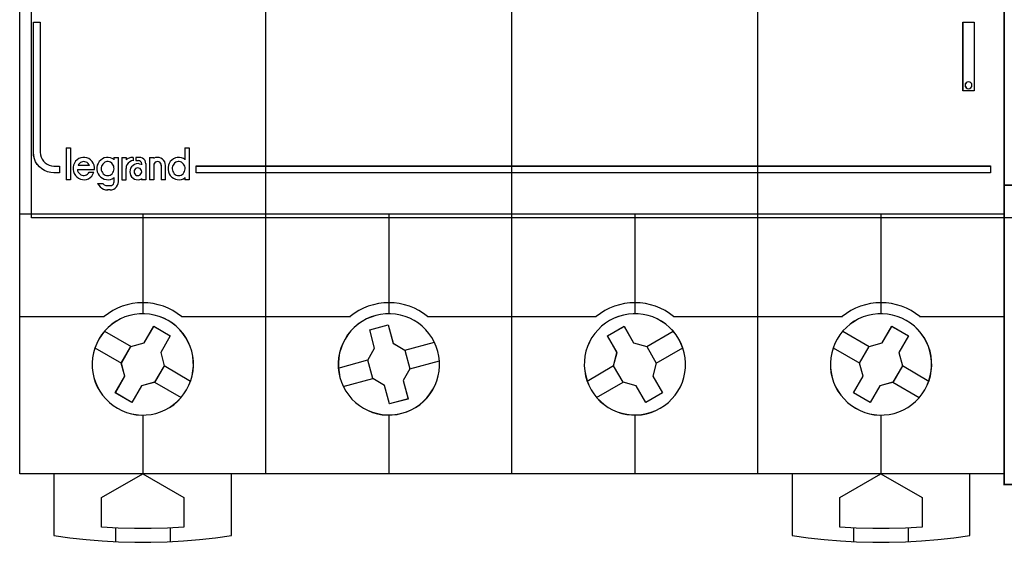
# Model space of a CAD drawing. Header units: millimetres. Extents: x 203 to 3426, y 719 to 2381.
# Tile 37 of 185: x 2516.5 to 2523.95, y 1110.63 to 1114.59. Entities that reach past the tile are written whole.
import ezdxf

# ---------------------------------------------------------------- set-up
doc = ezdxf.new("R2010")
doc.units = ezdxf.units.MM
doc.layers.add('45', color=7, linetype='Continuous')
doc.layers.add('E_Legrand_obudowy', color=7, linetype='Continuous')

# ---------------------------------------------------------------- blocks, each defined once
blk = doc.blocks.new('XL3 160 wnękowa 6x24M')
at = {"layer": 'E_Legrand_obudowy'}
blk.add_lwpolyline([(-215.641, -325.091), (215.545, -325.091), (215.545, -370.033), (-215.641, -370.033), (-215.641, -325.091)], dxfattribs=at)
blk = doc.blocks.new('FR304')
at = {"layer": '45', "color": 7}
for points in [[(53.997, 41.508), (72, 41.508), (72, 41.508), (72, -41.508), (72, -41.508), (53.997, -41.508), (53.997, -41.508), (35.994, -41.508), (35.994, -41.508), (18.003, -41.508), (18.003, -41.508), (0, -41.508), (0, -41.508), (0, 41.508), (0, 41.508), (18.003, 41.508), (18.003, 41.508), (35.994, 41.508), (35.994, 41.508), (53.997, 41.508), (53.997, 41.508)], [(53.995, 41.504), (71.996, 41.504), (71.996, -41.502), (53.995, -41.502), (35.995, -41.502), (18.006, -41.502), (0.005, -41.502), (0.005, 41.504), (18.006, 41.504), (35.995, 41.504), (53.995, 41.504)], [(1.01, -8.501), (1.502, -8.501), (1.502, -17.999), (1.52, -18.174), (1.561, -18.344), (1.637, -18.502), (1.736, -18.642), (1.865, -18.77), (2.005, -18.87), (2.163, -18.946), (2.333, -18.987), (2.509, -19.004), (2.901, -19.004), (2.901, -19.507), (2.509, -19.507), (2.275, -19.483), (2.04, -19.431), (1.818, -19.337), (1.619, -19.215), (1.444, -19.063), (1.291, -18.887), (1.168, -18.689), (1.075, -18.466), (1.022, -18.233), (1.01, -17.999), (1.01, -8.501)], [(68.99, -8.496), (69.801, -8.496), (69.801, -8.496), (69.801, -13.509), (69.801, -13.509), (68.99, -13.509), (68.99, -13.509), (68.99, -8.496), (68.99, -8.496)], [(68.995, -8.501), (69.798, -8.501), (69.798, -13.505), (68.995, -13.505), (68.995, -8.501)], [(6.432, -19.697), (6.521, -19.685), (6.609, -19.662), (6.686, -19.621), (6.757, -19.562), (6.816, -19.485), (6.864, -19.396), (6.887, -19.308), (6.905, -19.213), (6.893, -19.113), (6.875, -19.019), (6.834, -18.936), (6.787, -18.859), (6.728, -18.789), (6.651, -18.73), (6.562, -18.694), (6.479, -18.682), (6.384, -18.682), (6.302, -18.694), (6.219, -18.73), (6.142, -18.789), (6.071, -18.859), (6.024, -18.936), (5.988, -19.019), (5.964, -19.113), (5.964, -19.213), (5.97, -19.308), (6.006, -19.396), (6.047, -19.485), (6.106, -19.562), (6.177, -19.621), (6.26, -19.662), (6.343, -19.685), (6.432, -19.697)], [(11.628, -19.697), (11.717, -19.685), (11.8, -19.662), (11.883, -19.621), (11.953, -19.562), (12.013, -19.485), (12.054, -19.396), (12.09, -19.308), (12.095, -19.213), (12.095, -19.113), (12.072, -19.019), (12.036, -18.936), (11.983, -18.859), (11.918, -18.789), (11.841, -18.73), (11.758, -18.694), (11.67, -18.682), (11.581, -18.682), (11.492, -18.694), (11.409, -18.73), (11.332, -18.789), (11.273, -18.859), (11.226, -18.936), (11.179, -19.019), (11.161, -19.113), (11.155, -19.213), (11.173, -19.308), (11.196, -19.396), (11.238, -19.485), (11.297, -19.562), (11.374, -19.621), (11.451, -19.662), (11.539, -19.685), (11.628, -19.697)], [(8.921, -19.423), (8.903, -19.334), (8.861, -19.256), (8.802, -19.196), (8.724, -19.155), (8.641, -19.137), (8.552, -19.155), (8.48, -19.196), (8.421, -19.256), (8.373, -19.334), (8.367, -19.423), (8.373, -19.506), (8.421, -19.584), (8.48, -19.644), (8.552, -19.685), (8.641, -19.697), (8.724, -19.685), (8.802, -19.644), (8.861, -19.584), (8.903, -19.506), (8.921, -19.423)], [(12.212, -35.356), (12.382, -35.028), (12.517, -34.689), (12.61, -34.338), (12.681, -33.981), (12.71, -33.618), (12.704, -33.261), (12.663, -32.898), (12.587, -32.541), (12.476, -32.196), (12.329, -31.862), (12.154, -31.546), (11.949, -31.242), (11.709, -30.972), (11.451, -30.715), (11.164, -30.493), (10.86, -30.294), (10.532, -30.124), (10.192, -29.989), (9.841, -29.896), (9.496, -29.825), (9.121, -29.796), (8.764, -29.802), (8.401, -29.843), (8.044, -29.919), (7.698, -30.03), (7.365, -30.176), (7.048, -30.352), (6.75, -30.557), (6.475, -30.797), (6.217, -31.054), (5.995, -31.341), (5.796, -31.651), (5.632, -31.973), (5.491, -32.313), (5.397, -32.664), (5.327, -33.021), (5.298, -33.384), (5.304, -33.741), (5.345, -34.104), (5.421, -34.461), (5.532, -34.806), (5.678, -35.14), (5.854, -35.456), (6.065, -35.76), (6.299, -36.029), (6.557, -36.287), (6.844, -36.509), (7.154, -36.708), (7.476, -36.872), (7.815, -37.013), (8.167, -37.106), (8.524, -37.176), (8.887, -37.206), (9.244, -37.2), (9.613, -37.159), (9.964, -37.083), (10.31, -36.972), (10.643, -36.825), (10.959, -36.65), (11.264, -36.445), (11.533, -36.205), (11.791, -35.947), (12.013, -35.661), (12.212, -35.356)], [(12.208, -35.355), (12.377, -35.028), (12.512, -34.688), (12.605, -34.338), (12.675, -33.981), (12.705, -33.619), (12.699, -33.262), (12.658, -32.9), (12.582, -32.543), (12.471, -32.198), (12.325, -31.865), (12.149, -31.549), (11.944, -31.245), (11.705, -30.976), (11.447, -30.719), (11.161, -30.497), (10.857, -30.298), (10.529, -30.129), (10.19, -29.994), (9.839, -29.901), (9.494, -29.831), (9.12, -29.801), (8.763, -29.807), (8.401, -29.848), (8.044, -29.924), (7.699, -30.035), (7.366, -30.181), (7.05, -30.357), (6.752, -30.561), (6.477, -30.801), (6.22, -31.058), (5.997, -31.345), (5.799, -31.655), (5.635, -31.976), (5.494, -32.315), (5.401, -32.666), (5.331, -33.022), (5.302, -33.385), (5.307, -33.741), (5.348, -34.104), (5.424, -34.46), (5.535, -34.805), (5.682, -35.139), (5.857, -35.454), (6.068, -35.758), (6.301, -36.027), (6.559, -36.284), (6.845, -36.507), (7.155, -36.705), (7.477, -36.869), (7.816, -37.009), (8.167, -37.103), (8.524, -37.173), (8.886, -37.202), (9.243, -37.196), (9.611, -37.155), (9.962, -37.079), (10.307, -36.968), (10.64, -36.822), (10.956, -36.647), (11.26, -36.442), (11.529, -36.203), (11.787, -35.945), (12.009, -35.659), (12.208, -35.355)], [(30.58, -32.548), (30.469, -32.197), (30.323, -31.863), (30.147, -31.541), (29.936, -31.243), (29.708, -30.968), (29.438, -30.716), (29.163, -30.488), (28.847, -30.295), (28.525, -30.131), (28.197, -29.99), (27.84, -29.897), (27.483, -29.827), (27.12, -29.803), (26.757, -29.803), (26.394, -29.85), (26.042, -29.926), (25.697, -30.037), (25.363, -30.178), (25.047, -30.359), (24.743, -30.558), (24.467, -30.798), (24.216, -31.056), (23.987, -31.342), (23.794, -31.647), (23.63, -31.969), (23.496, -32.308), (23.396, -32.659), (23.326, -33.016), (23.302, -33.379), (23.302, -33.742), (23.349, -34.105), (23.419, -34.467), (23.536, -34.807), (23.677, -35.14), (23.859, -35.456), (24.063, -35.761), (24.298, -36.036), (24.561, -36.287), (24.848, -36.516), (25.153, -36.709), (25.475, -36.873), (25.814, -37.007), (26.16, -37.107), (26.517, -37.177), (26.88, -37.2), (27.243, -37.2), (27.606, -37.154), (27.957, -37.077), (28.303, -36.966), (28.636, -36.826), (28.952, -36.644), (29.257, -36.445), (29.532, -36.205), (29.79, -35.942), (30.012, -35.661), (30.205, -35.357), (30.381, -35.029), (30.504, -34.696), (30.615, -34.344), (30.674, -33.988), (30.709, -33.625), (30.697, -33.262), (30.662, -32.899), (30.58, -32.548)], [(30.577, -32.548), (30.466, -32.197), (30.319, -31.864), (30.144, -31.543), (29.933, -31.245), (29.705, -30.97), (29.436, -30.719), (29.162, -30.491), (28.846, -30.298), (28.524, -30.134), (28.197, -29.994), (27.84, -29.9), (27.483, -29.83), (27.121, -29.807), (26.758, -29.807), (26.395, -29.854), (26.045, -29.93), (25.7, -30.041), (25.366, -30.181), (25.05, -30.362), (24.746, -30.561), (24.471, -30.8), (24.22, -31.058), (23.992, -31.344), (23.799, -31.648), (23.635, -31.969), (23.501, -32.308), (23.401, -32.659), (23.331, -33.016), (23.308, -33.378), (23.308, -33.741), (23.354, -34.103), (23.425, -34.465), (23.542, -34.804), (23.682, -35.138), (23.863, -35.453), (24.068, -35.757), (24.302, -36.032), (24.565, -36.283), (24.852, -36.511), (25.156, -36.704), (25.477, -36.868), (25.816, -37.002), (26.161, -37.101), (26.518, -37.172), (26.881, -37.195), (27.243, -37.195), (27.606, -37.148), (27.957, -37.072), (28.302, -36.961), (28.635, -36.821), (28.951, -36.64), (29.255, -36.441), (29.53, -36.201), (29.787, -35.938), (30.009, -35.658), (30.202, -35.354), (30.378, -35.026), (30.501, -34.693), (30.612, -34.343), (30.67, -33.986), (30.705, -33.624), (30.694, -33.261), (30.659, -32.899), (30.577, -32.548)], [(48.205, -31.652), (48.006, -31.341), (47.783, -31.054), (47.526, -30.797), (47.251, -30.557), (46.952, -30.352), (46.636, -30.176), (46.302, -30.03), (45.957, -29.919), (45.6, -29.843), (45.237, -29.802), (44.879, -29.796), (44.516, -29.825), (44.159, -29.896), (43.808, -29.989), (43.468, -30.13), (43.146, -30.294), (42.836, -30.493), (42.555, -30.709), (42.298, -30.967), (42.057, -31.242), (41.853, -31.54), (41.671, -31.862), (41.531, -32.196), (41.413, -32.541), (41.337, -32.898), (41.302, -33.255), (41.291, -33.618), (41.326, -33.981), (41.39, -34.338), (41.49, -34.689), (41.618, -35.029), (41.788, -35.357), (41.987, -35.661), (42.216, -35.942), (42.467, -36.205), (42.748, -36.439), (43.041, -36.65), (43.363, -36.82), (43.691, -36.972), (44.036, -37.083), (44.399, -37.154), (44.751, -37.2), (45.12, -37.2), (45.483, -37.177), (45.84, -37.107), (46.191, -37.007), (46.525, -36.878), (46.853, -36.709), (47.157, -36.51), (47.444, -36.287), (47.701, -36.03), (47.941, -35.755), (48.146, -35.456), (48.322, -35.14), (48.468, -34.806), (48.574, -34.461), (48.656, -34.104), (48.697, -33.741), (48.703, -33.384), (48.673, -33.021), (48.603, -32.664), (48.509, -32.313), (48.369, -31.973), (48.205, -31.652)], [(48.202, -31.654), (48.003, -31.344), (47.781, -31.058), (47.524, -30.801), (47.249, -30.561), (46.951, -30.357), (46.635, -30.181), (46.301, -30.035), (45.956, -29.924), (45.6, -29.848), (45.237, -29.807), (44.881, -29.801), (44.518, -29.831), (44.161, -29.901), (43.81, -29.994), (43.471, -30.135), (43.15, -30.298), (42.84, -30.497), (42.559, -30.713), (42.302, -30.97), (42.062, -31.245), (41.857, -31.543), (41.676, -31.865), (41.536, -32.198), (41.419, -32.543), (41.343, -32.899), (41.308, -33.256), (41.296, -33.618), (41.331, -33.98), (41.395, -34.337), (41.495, -34.688), (41.623, -35.027), (41.793, -35.354), (41.992, -35.658), (42.22, -35.938), (42.471, -36.201), (42.752, -36.435), (43.044, -36.646), (43.366, -36.815), (43.693, -36.967), (44.038, -37.078), (44.401, -37.148), (44.752, -37.195), (45.12, -37.195), (45.483, -37.172), (45.84, -37.101), (46.19, -37.002), (46.524, -36.874), (46.851, -36.704), (47.155, -36.505), (47.442, -36.283), (47.699, -36.026), (47.939, -35.751), (48.143, -35.453), (48.319, -35.138), (48.465, -34.804), (48.57, -34.46), (48.652, -34.103), (48.693, -33.741), (48.699, -33.384), (48.67, -33.022), (48.6, -32.665), (48.506, -32.315), (48.366, -31.976), (48.202, -31.654)], [(66.2, -35.356), (66.37, -35.028), (66.51, -34.689), (66.604, -34.338), (66.668, -33.981), (66.703, -33.618), (66.698, -33.261), (66.657, -32.898), (66.58, -32.541), (66.469, -32.196), (66.323, -31.862), (66.147, -31.546), (65.936, -31.242), (65.702, -30.972), (65.445, -30.715), (65.158, -30.493), (64.847, -30.294), (64.525, -30.124), (64.186, -29.989), (63.835, -29.896), (63.477, -29.825), (63.114, -29.796), (62.757, -29.802), (62.394, -29.843), (62.037, -29.919), (61.692, -30.03), (61.358, -30.176), (61.042, -30.352), (60.737, -30.557), (60.468, -30.797), (60.21, -31.054), (59.988, -31.341), (59.789, -31.651), (59.619, -31.973), (59.485, -32.313), (59.391, -32.664), (59.321, -33.021), (59.291, -33.384), (59.297, -33.741), (59.338, -34.104), (59.414, -34.461), (59.525, -34.806), (59.672, -35.14), (59.847, -35.456), (60.052, -35.754), (60.292, -36.029), (60.55, -36.287), (60.837, -36.509), (61.141, -36.702), (61.469, -36.872), (61.809, -37.013), (62.16, -37.106), (62.506, -37.176), (62.88, -37.206), (63.237, -37.2), (63.6, -37.159), (63.958, -37.083), (64.303, -36.972), (64.637, -36.825), (64.953, -36.65), (65.246, -36.439), (65.527, -36.205), (65.784, -35.947), (66.007, -35.661), (66.2, -35.356)], [(66.195, -35.355), (66.365, -35.028), (66.505, -34.688), (66.599, -34.338), (66.663, -33.981), (66.698, -33.619), (66.692, -33.262), (66.651, -32.9), (66.575, -32.543), (66.464, -32.198), (66.318, -31.865), (66.143, -31.549), (65.932, -31.245), (65.698, -30.976), (65.441, -30.719), (65.155, -30.497), (64.845, -30.298), (64.523, -30.129), (64.184, -29.994), (63.833, -29.901), (63.477, -29.831), (63.114, -29.801), (62.758, -29.807), (62.395, -29.848), (62.039, -29.924), (61.694, -30.035), (61.36, -30.181), (61.045, -30.357), (60.741, -30.561), (60.472, -30.801), (60.215, -31.058), (59.992, -31.345), (59.794, -31.655), (59.624, -31.976), (59.49, -32.315), (59.396, -32.666), (59.326, -33.022), (59.297, -33.385), (59.303, -33.741), (59.343, -34.104), (59.419, -34.46), (59.531, -34.805), (59.677, -35.139), (59.852, -35.454), (60.057, -35.752), (60.296, -36.027), (60.554, -36.284), (60.84, -36.507), (61.144, -36.699), (61.471, -36.869), (61.811, -37.009), (62.161, -37.103), (62.506, -37.173), (62.88, -37.202), (63.237, -37.196), (63.6, -37.155), (63.956, -37.079), (64.301, -36.968), (64.634, -36.822), (64.95, -36.647), (65.242, -36.436), (65.523, -36.203), (65.78, -35.945), (66.002, -35.659), (66.195, -35.355)], [(9.8, -30.719), (11.013, -31.422), (11.013, -31.422), (10.316, -32.634), (10.316, -32.634), (10.574, -33.595), (10.574, -33.595), (9.87, -34.813), (9.87, -34.813), (8.909, -35.07), (8.909, -35.07), (8.206, -36.282), (8.206, -36.282), (6.993, -35.58), (6.993, -35.58), (7.696, -34.368), (7.696, -34.368), (7.432, -33.407), (7.432, -33.407), (8.136, -32.189), (8.136, -32.189), (9.103, -31.932), (9.103, -31.932), (9.8, -30.719), (9.8, -30.719)], [(9.799, -30.725), (11.01, -31.426), (10.314, -32.637), (10.571, -33.595), (9.869, -34.811), (8.909, -35.069), (8.207, -36.279), (6.996, -35.577), (7.698, -34.367), (7.435, -33.408), (8.137, -32.192), (9.103, -31.935), (9.799, -30.725)], [(25.6, -30.973), (26.956, -30.61), (26.956, -30.61), (27.32, -31.962), (27.32, -31.962), (28.177, -32.466), (28.177, -32.466), (28.541, -33.818), (28.541, -33.818), (28.048, -34.679), (28.048, -34.679), (28.412, -36.031), (28.412, -36.031), (27.056, -36.394), (27.056, -36.394), (26.692, -35.041), (26.692, -35.041), (25.823, -34.544), (25.823, -34.544), (25.459, -33.186), (25.459, -33.186), (25.958, -32.325), (25.958, -32.325), (25.6, -30.973), (25.6, -30.973)], [(25.605, -30.976), (26.956, -30.613), (27.319, -31.964), (28.173, -32.466), (28.536, -33.817), (28.044, -34.676), (28.407, -36.026), (27.056, -36.388), (26.693, -35.038), (25.827, -34.541), (25.465, -33.185), (25.962, -32.326), (25.605, -30.976)], [(42.987, -31.422), (44.2, -30.719), (44.2, -30.719), (44.898, -31.932), (44.898, -31.932), (45.865, -32.189), (45.865, -32.189), (46.562, -33.407), (46.562, -33.407), (46.304, -34.368), (46.304, -34.368), (47.008, -35.58), (47.008, -35.58), (45.795, -36.282), (45.795, -36.282), (45.091, -35.07), (45.091, -35.07), (44.136, -34.807), (44.136, -34.807), (43.433, -33.595), (43.433, -33.595), (43.685, -32.634), (43.685, -32.634), (42.987, -31.422), (42.987, -31.422)], [(42.991, -31.426), (44.202, -30.725), (44.898, -31.935), (45.863, -32.192), (46.559, -33.408), (46.302, -34.367), (47.004, -35.577), (45.793, -36.279), (45.091, -35.069), (44.137, -34.806), (43.435, -33.595), (43.687, -32.637), (42.991, -31.426)], [(63.795, -30.719), (65.008, -31.422), (65.008, -31.422), (64.311, -32.634), (64.311, -32.634), (64.569, -33.595), (64.569, -33.595), (63.865, -34.813), (63.865, -34.813), (62.904, -35.07), (62.904, -35.07), (62.2, -36.282), (62.2, -36.282), (60.986, -35.58), (60.986, -35.58), (61.684, -34.368), (61.684, -34.368), (61.426, -33.407), (61.426, -33.407), (62.13, -32.189), (62.13, -32.189), (63.091, -31.932), (63.091, -31.932), (63.795, -30.719), (63.795, -30.719)], [(63.793, -30.725), (65.003, -31.426), (64.307, -32.637), (64.565, -33.595), (63.863, -34.811), (62.904, -35.069), (62.202, -36.279), (60.992, -35.577), (61.687, -34.367), (61.43, -33.408), (62.132, -32.192), (63.091, -31.935), (63.793, -30.725)], [(2.503, -41.495), (2.503, -46), (2.503, -46), (3.679, -46.169), (4.861, -46.304), (6.043, -46.404), (7.224, -46.474), (8.412, -46.503), (9.594, -46.503), (10.788, -46.474), (11.969, -46.404), (13.151, -46.304), (14.333, -46.169), (15.503, -46), (15.503, -46), (15.503, -41.495), (2.503, -41.495)], [(5.993, -43.236), (9.009, -41.495), (9.009, -41.495), (12.013, -43.236), (12.013, -43.236), (12.013, -45.399), (12.013, -45.399), (10.813, -45.469), (9.606, -45.505), (8.406, -45.505), (7.205, -45.469), (5.993, -45.399), (5.993, -45.399), (5.993, -43.236), (5.993, -43.236)], [(56.496, -41.495), (56.496, -46), (56.496, -46), (57.667, -46.169), (58.849, -46.304), (60.031, -46.404), (61.213, -46.474), (62.406, -46.503), (63.588, -46.503), (64.776, -46.474), (65.958, -46.404), (67.14, -46.304), (68.322, -46.169), (69.498, -46), (69.498, -46), (69.498, -41.495), (56.496, -41.495)], [(59.986, -43.236), (62.991, -41.495), (62.991, -41.495), (66.008, -43.236), (66.008, -43.236), (66.008, -45.399), (66.008, -45.399), (64.796, -45.469), (63.595, -45.505), (62.394, -45.505), (61.187, -45.469), (59.986, -45.399), (59.986, -45.399), (59.986, -43.236), (59.986, -43.236)]]:
    blk.add_lwpolyline(points, close=True, dxfattribs=at)
for points in [[(18.001, -41.508), (18.001, 8.205)], [(35.989, -41.508), (35.989, 8.205)], [(53.988, -41.508), (53.988, 8.205)], [(3.397, -17.666), (3.397, -20.008)], [(3.397, -17.666), (3.718, -17.666)], [(3.707, -17.666), (3.707, -20.008)], [(12.085, -17.666), (12.085, -18.54)], [(12.085, -17.666), (12.405, -17.666)], [(12.395, -17.666), (12.395, -20.008)], [(5.461, -19.26), (5.461, -19.102), (5.437, -18.948), (5.378, -18.801), (5.296, -18.672), (5.184, -18.554), (5.06, -18.46), (4.913, -18.401), (4.772, -18.372), (4.618, -18.372), (4.465, -18.401), (4.324, -18.46), (4.194, -18.548), (4.088, -18.654), (4, -18.784), (3.941, -18.937), (3.911, -19.084), (3.911, -19.249), (3.935, -19.408), (3.988, -19.561), (4.07, -19.696), (4.17, -19.802), (4.3, -19.896), (4.436, -19.961), (4.583, -19.996), (4.736, -20.008), (4.878, -19.979), (5.025, -19.931), (5.16, -19.843), (5.267, -19.737), (5.361, -19.608), (5.42, -19.455)], [(5.104, -18.955), (5.063, -18.883), (5.004, -18.81), (4.932, -18.749), (4.855, -18.713), (4.772, -18.688), (4.689, -18.682), (4.6, -18.688), (4.517, -18.713), (4.44, -18.749), (4.369, -18.81), (4.309, -18.883), (4.268, -18.955)], [(6.905, -18.531), (6.775, -18.442), (6.634, -18.395), (6.48, -18.372), (6.339, -18.372), (6.185, -18.413), (6.05, -18.472), (5.926, -18.566), (5.82, -18.672), (5.737, -18.807), (5.678, -18.948), (5.654, -19.113), (5.654, -19.26), (5.678, -19.425), (5.737, -19.567), (5.82, -19.702), (5.926, -19.814), (6.05, -19.902), (6.185, -19.961), (6.339, -19.996), (6.48, -20.008), (6.634, -19.979), (6.775, -19.931), (6.905, -19.843)], [(6.893, -18.372), (6.893, -18.54)], [(6.893, -18.372), (7.215, -18.372)], [(7.202, -18.372), (7.202, -20.166)], [(7.471, -18.372), (7.471, -20.008)], [(7.471, -18.372), (7.794, -18.372)], [(8.308, -18.372), (8.122, -18.384), (7.943, -18.446), (7.781, -18.558)], [(7.781, -18.372), (7.781, -18.558)], [(8.308, -18.605), (8.176, -18.635), (8.045, -18.707), (7.931, -18.802), (7.847, -18.922), (7.793, -19.047), (7.781, -19.196)], [(8.295, -18.372), (8.295, -18.618)], [(8.489, -18.372), (8.489, -18.605)], [(8.763, -18.372), (8.489, -18.372)], [(8.489, -18.594), (8.688, -18.594)], [(8.921, -18.839), (8.902, -18.753), (8.841, -18.674), (8.762, -18.625), (8.677, -18.594)], [(9.231, -18.839), (9.213, -18.719), (9.165, -18.599), (9.087, -18.509), (8.991, -18.431), (8.872, -18.384), (8.752, -18.372)], [(9.489, -18.372), (9.489, -20.008)], [(9.489, -18.372), (9.809, -18.372)], [(10.664, -18.955), (10.646, -18.824), (10.605, -18.699), (10.528, -18.58), (10.433, -18.491), (10.314, -18.419), (10.19, -18.378), (10.059, -18.372), (9.923, -18.384), (9.799, -18.437)], [(9.799, -18.372), (9.799, -18.447)], [(10.354, -18.955), (10.336, -18.87), (10.3, -18.792), (10.241, -18.731), (10.169, -18.688), (10.079, -18.682), (9.996, -18.688), (9.912, -18.731), (9.852, -18.792), (9.816, -18.87), (9.799, -18.955)], [(12.095, -18.531), (11.972, -18.442), (11.824, -18.395), (11.682, -18.372), (11.529, -18.372), (11.387, -18.413), (11.24, -18.472), (11.122, -18.566), (11.016, -18.672), (10.939, -18.807), (10.88, -18.948), (10.85, -19.113), (10.85, -19.26), (10.88, -19.425), (10.939, -19.567), (11.016, -19.702), (11.122, -19.814), (11.24, -19.902), (11.387, -19.961), (11.529, -19.996), (11.682, -20.008), (11.824, -19.979), (11.972, -19.931), (12.095, -19.843)], [(4.221, -19.255), (5.461, -19.255)], [(4.221, -19.255), (4.239, -19.351), (4.28, -19.44), (4.328, -19.512), (4.387, -19.584), (4.464, -19.638), (4.541, -19.679), (4.636, -19.697), (4.719, -19.697), (4.808, -19.679), (4.891, -19.644), (4.968, -19.602), (5.027, -19.53), (5.087, -19.452)], [(4.268, -18.945), (5.104, -18.945)], [(7.471, -20.008), (7.794, -20.008), (7.794, -19.185)], [(8.921, -18.899), (8.796, -18.857), (8.66, -18.828), (8.524, -18.846), (8.394, -18.887), (8.288, -18.958), (8.181, -19.052), (8.116, -19.158), (8.075, -19.288), (8.057, -19.424), (8.075, -19.56), (8.116, -19.678), (8.181, -19.796), (8.288, -19.89), (8.394, -19.955), (8.524, -19.996), (8.66, -20.008), (8.796, -19.99), (8.921, -19.937)], [(8.91, -18.828), (8.91, -18.909)], [(9.22, -18.828), (9.22, -20.008)], [(9.799, -18.945), (9.799, -20.008)], [(10.343, -18.945), (10.343, -20.008)], [(10.651, -18.945), (10.651, -20.008)], [(3.397, -19.997), (3.718, -19.997)], [(5.076, -19.448), (5.42, -19.448)], [(6.613, -20.745), (6.75, -20.733), (6.881, -20.685), (6.994, -20.614), (7.084, -20.518), (7.155, -20.411), (7.197, -20.28), (7.215, -20.155)], [(6.613, -20.434), (6.704, -20.422), (6.783, -20.379), (6.85, -20.319), (6.887, -20.24), (6.905, -20.155)], [(6.893, -19.834), (6.893, -20.166)], [(8.91, -19.927), (8.91, -20.008)], [(8.91, -19.997), (9.231, -19.997)], [(9.489, -19.997), (9.809, -19.997)], [(10.343, -19.997), (10.664, -19.997)], [(12.085, -19.834), (12.085, -20.008)], [(12.085, -19.997), (12.405, -19.997)], [(5.694, -20.288), (5.777, -20.414), (5.878, -20.528), (5.997, -20.624), (6.134, -20.69), (6.283, -20.732), (6.437, -20.745)], [(5.694, -20.288), (6.092, -20.288)], [(6.081, -20.288), (6.184, -20.37), (6.304, -20.415), (6.437, -20.434)], [(6.425, -20.423), (6.624, -20.423)], [(6.624, -20.734), (6.425, -20.734)], [(0, -22.498), (18.012, -22.498)], [(9.003, -22.498), (9.003, -29.809)], [(18.001, -22.498), (36, -22.498)], [(26.991, -22.498), (26.991, -29.809)], [(35.989, -22.498), (54.001, -22.498)], [(44.997, -22.498), (44.997, -29.809)], [(53.988, -22.498), (72, -22.498)], [(62.986, -22.498), (62.986, -29.809)], [(6.203, -31.077), (8.143, -32.198)], [(45.857, -32.198), (47.798, -31.077)], [(60.198, -31.077), (62.138, -32.198)], [(5.502, -32.286), (7.443, -33.414)], [(28.167, -32.473), (30.335, -31.883)], [(46.553, -33.414), (48.498, -32.286)], [(59.496, -32.286), (61.436, -33.414)], [(10.565, -33.59), (12.504, -34.716)], [(23.302, -33.769), (25.472, -33.18)], [(28.529, -33.823), (30.698, -33.232)], [(41.497, -34.716), (43.442, -33.59)], [(64.559, -33.59), (66.499, -34.716)], [(23.666, -35.126), (25.834, -34.536)], [(9.863, -34.804), (11.803, -35.927)], [(42.197, -35.927), (44.143, -34.799)], [(63.856, -34.804), (65.797, -35.927)], [(9.003, -37.195), (9.003, -41.508)], [(26.991, -37.195), (26.991, -41.508)], [(44.997, -37.195), (44.997, -41.508)], [(62.986, -37.195), (62.986, -41.508)], [(6.998, -45.445), (6.998, -46.462)], [(10.997, -45.445), (10.997, -46.462)], [(60.992, -45.445), (60.992, -46.462)], [(64.991, -45.445), (64.991, -46.462)]]:
    blk.add_lwpolyline(points, dxfattribs=at)
at = {"layer": '45', "color": 1}
for points in [[(1.007, -8.496), (1.501, -8.496), (1.501, -8.496), (1.501, -18.001), (1.501, -18.001), (1.518, -18.177), (1.56, -18.346), (1.636, -18.504), (1.736, -18.645), (1.865, -18.773), (2.006, -18.873), (2.165, -18.949), (2.336, -18.99), (2.512, -19.007), (2.512, -19.007), (2.906, -19.007), (2.906, -19.007), (2.906, -19.51), (2.906, -19.51), (2.512, -19.51), (2.512, -19.51), (2.277, -19.487), (2.042, -19.434), (1.818, -19.341), (1.618, -19.218), (1.442, -19.066), (1.289, -18.89), (1.166, -18.691), (1.072, -18.469), (1.019, -18.235), (1.007, -18.001), (1.007, -18.001), (1.007, -8.496), (1.007, -8.496)], [(12.896, -18.997), (71, -18.997), (71, -18.997), (71, -19.51), (71, -19.51), (12.896, -19.51), (12.896, -19.51), (12.896, -18.997), (12.896, -18.997)], [(12.902, -19.002), (70.996, -19.002), (70.996, -19.507), (12.902, -19.507), (12.902, -19.002)]]:
    blk.add_lwpolyline(points, close=True, dxfattribs=at)
at = {"layer": '45', "color": 255}
for points in [[(69.649, -13.101), (69.631, -13.006), (69.571, -12.922), (69.494, -12.868), (69.392, -12.844), (69.297, -12.868), (69.213, -12.922), (69.16, -13.006), (69.142, -13.101), (69.16, -13.203), (69.213, -13.28), (69.297, -13.34), (69.392, -13.358), (69.494, -13.34), (69.571, -13.28), (69.631, -13.203), (69.649, -13.101)], [(69.645, -13.1), (69.628, -13.006), (69.569, -12.924), (69.493, -12.871), (69.393, -12.848), (69.3, -12.871), (69.218, -12.924), (69.165, -13.006), (69.147, -13.1), (69.165, -13.2), (69.218, -13.276), (69.3, -13.335), (69.393, -13.353), (69.493, -13.335), (69.569, -13.276), (69.628, -13.2), (69.645, -13.1)]]:
    blk.add_lwpolyline(points, close=True, dxfattribs=at)
at = {"layer": '45', "color": 251}
for points in [[(11.837, -30.012), (11.527, -29.776), (11.205, -29.569), (10.859, -29.404), (10.508, -29.256), (10.139, -29.138), (9.764, -29.062), (9.384, -29.014), (9.009, -28.997), (8.622, -29.014), (8.241, -29.062), (7.867, -29.138), (7.498, -29.256), (7.146, -29.404), (6.801, -29.569), (6.484, -29.776), (6.174, -30.012)], [(29.838, -30.012), (29.528, -29.776), (29.2, -29.569), (28.866, -29.404), (28.503, -29.256), (28.14, -29.138), (27.765, -29.062), (27.384, -29.014), (26.998, -28.997), (26.623, -29.014), (26.236, -29.062), (25.867, -29.138), (25.498, -29.256), (25.147, -29.404), (24.801, -29.569), (24.474, -29.776), (24.175, -30.012)], [(47.826, -30.012), (47.528, -29.776), (47.2, -29.569), (46.854, -29.404), (46.503, -29.256), (46.134, -29.138), (45.765, -29.062), (45.378, -29.014), (45.004, -28.997), (44.617, -29.014), (44.236, -29.062), (43.862, -29.138), (43.498, -29.256), (43.135, -29.404), (42.801, -29.569), (42.473, -29.776), (42.163, -30.012)], [(65.825, -30.012), (65.515, -29.776), (65.199, -29.569), (64.853, -29.404), (64.496, -29.256), (64.133, -29.138), (63.758, -29.062), (63.377, -29.014), (62.991, -28.997), (62.616, -29.014), (62.235, -29.062), (61.86, -29.138), (61.492, -29.256), (61.14, -29.404), (60.795, -29.569), (60.467, -29.776), (60.162, -30.012)], [(0, -30.001), (6.185, -30.001)], [(11.827, -30.001), (18.012, -30.001)], [(18.001, -30.001), (24.186, -30.001)], [(29.828, -30.001), (36, -30.001)], [(35.989, -30.001), (42.174, -30.001)], [(47.816, -30.001), (54.001, -30.001)], [(53.988, -30.001), (60.173, -30.001)], [(65.815, -30.001), (72, -30.001)]]:
    blk.add_lwpolyline(points, dxfattribs=at)
blk = doc.blocks.new('BR 4P-10 125A (400408)')
at = {"layer": '45', "color": 150}
for points in [[(0, 21.535), (0, -21.535), (0, 21.535)], [(-0.047, -20.407), (105.774, -20.407), (-0.047, -20.407)], [(0, -21.476), (0, -22.516), (0, -21.476)], [(0, -22.456), (0, -26.017), (0, -22.456)], [(0, -26.985), (0, -25.959), (0, -26.985)], [(0, -26.926), (0, -40.064), (0, -26.926)], [(0, -40.877), (0, -40.004), (0, -40.877)], [(0, -40.818), (0, -42.341), (0, -40.818)], [(0, -42.282), (4.029, -42.282), (0, -42.282)]]:
    blk.add_lwpolyline(points, close=True, dxfattribs=at)
blk = doc.blocks.new('G$CCC6CD2FA')
at = {"linetype": 'Continuous', "xscale": 0.103478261, "yscale": 0.103478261, "zscale": 0.103478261}
blk.add_blockref('BR 4P-10 125A (400408)', (-126.3881, 43.7587), dxfattribs=at)
at = {"layer": '45', "color": 7, "xscale": 0.103478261, "yscale": 0.103478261, "zscale": 0.103478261}
blk.add_blockref('FR304', (-133.8381, 43.7586), dxfattribs=at)
at = {"layer": 'E_Legrand_obudowy', "color": 67, "true_color": 0x727430, "xscale": 0.1, "yscale": 0.1, "zscale": 0.1}
blk.add_blockref('XL3 160 wnękowa 6x24M', (-112.1857, 78.4038), dxfattribs=at)

msp = doc.modelspace()

# ---------------------------------------------------------------- block references
msp.add_blockref('G$CCC6CD2FA', (2650.3343, 1071.6878))

doc.saveas('drawing.dxf')
